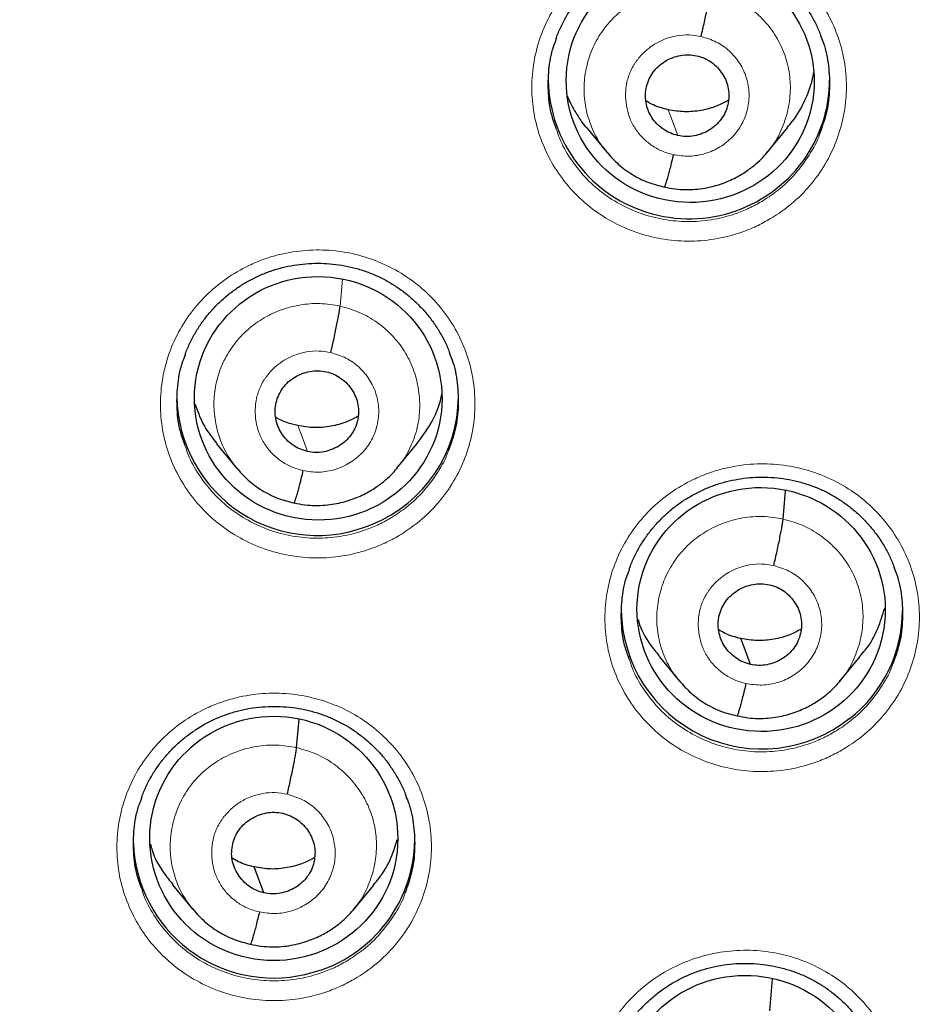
# Model space of a CAD drawing. Header units: millimetres. Extents: x 8 to 2230, y 12 to 2204.
# Tile 51 of 163: x 1077 to 1088, y 1856 to 1868. Entities that reach past the tile are written whole.
import ezdxf

# ---------------------------------------------------------------- set-up
doc = ezdxf.new("R2010")
doc.units = ezdxf.units.MM

msp = doc.modelspace()

# ---------------------------------------------------------------- linework, layer by layer
at = {"color": 7, "linetype": 'Continuous', "lineweight": 30}
for p, q in [((1083.624, 1866.801), (1083.871, 1866.503)), ((1085.808, 1866.501), (1086.054, 1866.798)), ((1085.812, 1866.513), (1085.804, 1866.504)), ((1079.154, 1862.981), (1079.4, 1862.683)), ((1081.333, 1862.686), (1081.579, 1862.985)), ((1079.392, 1862.692), (1079.411, 1862.672)), ((1086.001, 1862.071), (1086.031, 1862.414)), ((1080.09, 1862.265), (1080.086, 1862.263)), ((1084.502, 1860.409), (1084.749, 1860.111)), ((1086.687, 1860.112), (1086.933, 1860.41)), ((1086.691, 1860.124), (1086.683, 1860.115)), ((1080.121, 1859.309), (1080.152, 1859.65)), ((1078.622, 1857.652), (1078.869, 1857.353)), ((1080.808, 1857.35), (1081.054, 1857.648)), ((1080.812, 1857.363), (1080.804, 1857.354)), ((1085.839, 1856.13), (1085.874, 1856.515))]:
    msp.add_line(p, q, dxfattribs=at)
at = {"color": 252, "linetype": 'Continuous', "lineweight": 0}
for p, q in [((1080.647, 1864.645), (1080.676, 1864.969)), ((1080.086, 1862.263), (1079.975, 1862.3))]:
    msp.add_line(p, q, dxfattribs=at)
at = {"color": 252, "linetype": 'Continuous', "lineweight": 0, "flags": 128}
for points in [[(1084.728, 1866.705), (1084.663, 1866.88), (1084.611, 1867.017)], [(1080.253, 1862.888), (1080.187, 1863.063), (1080.136, 1863.2)]]:
    msp.add_lwpolyline(points, dxfattribs=at)
at = {"color": 7, "linetype": 'Continuous', "lineweight": 30, "flags": 128}
for points in [[(1085.606, 1860.314), (1085.54, 1860.489), (1085.489, 1860.627)], [(1079.727, 1857.554), (1079.661, 1857.729), (1079.61, 1857.867)]]:
    msp.add_lwpolyline(points, dxfattribs=at)
at = {"color": 7, "linetype": 'Continuous', "lineweight": 30}
for centre, radius, start, end in [((1076.618, 1872.562), 23.103, 180.8483, 359.1517), ((1084.866, 1867.404), 1.704, 181, 328.5428), ((1084.916, 1867.376), 1.646, 328.482, 359.9664), ((1080.372, 1863.57), 1.697, 180.7918, 293.1827), ((1080.407, 1863.554), 1.669, 292.2956, 359.7229), ((1085.745, 1860.994), 1.701, 180.9192, 308.3369), ((1085.786, 1860.97), 1.658, 307.729, 359.8624), ((1079.872, 1858.209), 1.677, 282.0829, 359.5929), ((1079.841, 1858.218), 1.693, 182.3041, 283.0552)]:
    msp.add_arc(centre, radius, start, end, dxfattribs=at)
at = {"color": 252, "linetype": 'Continuous', "lineweight": 0}
for centre, radius, start, end in [((1076.617, 1872.592), 23.122, 184.1721, 355.9416), ((1077.119, 1873.197), 44.974, 269.5619, 351.1833)]:
    msp.add_arc(centre, radius, start, end, dxfattribs=at)
at = {"color": 7, "linetype": 'Continuous', "lineweight": 30}
for centre, major_axis, ratio in [((1084.878, 1867.365), (1.496, -0.083), 0.980362), ((1080.383, 1863.53), (1.494, -0.079), 0.983231), ((1085.735, 1860.978), (1.492, -0.158), 0.982101), ((1079.846, 1858.212), (1.496, -0.083), 0.984989), ((1085.547, 1855.082), (1.493, -0.143), 0.983577)]:
    msp.add_ellipse(centre, major_axis=major_axis, ratio=ratio, dxfattribs=at)
at = {"color": 252, "linetype": 'Continuous', "lineweight": 0}
for points, knots in [([(1085.871, 1865.714), (1085.939, 1865.759), (1086.094, 1865.863), (1086.305, 1866.068), (1086.496, 1866.322), (1086.639, 1866.605), (1086.733, 1866.907), (1086.772, 1867.22), (1086.759, 1867.535), (1086.691, 1867.843), (1086.571, 1868.136), (1086.403, 1868.404), (1086.192, 1868.641), (1085.942, 1868.839), (1085.662, 1868.995), (1085.36, 1869.1), (1085.043, 1869.156), (1084.721, 1869.158), (1084.443, 1869.114), (1084.213, 1869.044), (1083.992, 1868.951), (1083.75, 1868.809), (1083.505, 1868.604), (1083.3, 1868.361), (1083.138, 1868.088), (1083.026, 1867.792), (1082.965, 1867.482), (1082.959, 1867.167), (1083.006, 1866.855), (1083.107, 1866.556), (1083.257, 1866.277), (1083.453, 1866.028), (1083.689, 1865.814), (1083.959, 1865.642), (1084.254, 1865.517), (1084.566, 1865.443), (1084.887, 1865.42), (1085.207, 1865.452), (1085.478, 1865.524), (1085.7, 1865.616), (1085.814, 1865.681), (1085.871, 1865.714)], [0, 0, 0, 0, 0.0204311, 0.0472742, 0.0741173, 0.1009586, 0.1277998, 0.1546409, 0.1814821, 0.2083249, 0.2351678, 0.2620134, 0.288859, 0.3157073, 0.3425556, 0.3694052, 0.3962548, 0.4231039, 0.4499529, 0.466724, 0.4834952, 0.510337, 0.5371789, 0.5640209, 0.5908628, 0.6177038, 0.6445448, 0.6713863, 0.6982278, 0.7250714, 0.7519151, 0.7787616, 0.8056082, 0.8324571, 0.8593059, 0.8861556, 0.9130052, 0.9398537, 0.9667022, 0.9833511, 1, 1, 1, 1]), ([(1083.885, 1866.494), (1083.85, 1866.536), (1083.762, 1866.639), (1083.669, 1866.835), (1083.603, 1867.066), (1083.587, 1867.307), (1083.62, 1867.546), (1083.698, 1867.775), (1083.819, 1867.985), (1083.981, 1868.167), (1084.176, 1868.315), (1084.397, 1868.422), (1084.635, 1868.484), (1084.881, 1868.505), (1085.042, 1868.479), (1085.123, 1868.465)], [0, 0, 0, 0, 0.053566, 0.132392, 0.211246, 0.290057, 0.368937, 0.447868, 0.526735, 0.605596, 0.684451, 0.763292, 0.842212, 0.921125, 1, 1, 1, 1]), ([(1085.123, 1868.465), (1085.201, 1868.443), (1085.359, 1868.4), (1085.571, 1868.276), (1085.757, 1868.118), (1085.907, 1867.928), (1086.017, 1867.712), (1086.08, 1867.479), (1086.095, 1867.239), (1086.063, 1866.999), (1085.983, 1866.772), (1085.898, 1866.607), (1085.827, 1866.53), (1085.812, 1866.513)], [0, 0, 0, 0, 0.097394, 0.194658, 0.291963, 0.389233, 0.486491, 0.583666, 0.680791, 0.778044, 0.875296, 0.97242, 1, 1, 1, 1]), ([(1084.674, 1866.474), (1084.627, 1866.487), (1084.532, 1866.513), (1084.405, 1866.587), (1084.295, 1866.681), (1084.205, 1866.795), (1084.14, 1866.924), (1084.103, 1867.064), (1084.092, 1867.208), (1084.109, 1867.352), (1084.148, 1867.47), (1084.186, 1867.541), (1084.206, 1867.572), (1084.215, 1867.586), (1084.224, 1867.599), (1084.231, 1867.608), (1084.243, 1867.624), (1084.266, 1867.653), (1084.306, 1867.698), (1084.354, 1867.743), (1084.401, 1867.779), (1084.472, 1867.826), (1084.575, 1867.876), (1084.717, 1867.915), (1084.865, 1867.927), (1084.962, 1867.91), (1085.01, 1867.902)], [0, 0, 0, 0, 0.062595, 0.124976, 0.187335, 0.249628, 0.311862, 0.374265, 0.43688, 0.499532, 0.562176, 0.59722, 0.604103, 0.610985, 0.617864, 0.624741, 0.626606, 0.64241, 0.673531, 0.703949, 0.727663, 0.749885, 0.812385, 0.874901, 0.937372, 1, 1, 1, 1]), ([(1085.01, 1867.902), (1085.072, 1867.883), (1085.197, 1867.845), (1085.357, 1867.73), (1085.483, 1867.582), (1085.564, 1867.406), (1085.597, 1867.216), (1085.578, 1867.023), (1085.509, 1866.842), (1085.395, 1866.684), (1085.242, 1866.561), (1085.063, 1866.481), (1084.868, 1866.446), (1084.738, 1866.465), (1084.674, 1866.474)], [0, 0, 0, 0, 0.083337, 0.166672, 0.250006, 0.33334, 0.416671, 0.500005, 0.583337, 0.666672, 0.750007, 0.83334, 0.916666, 1, 1, 1, 1]), ([(1085.762, 1865.921), (1085.711, 1865.891), (1085.609, 1865.833), (1085.411, 1865.751), (1085.169, 1865.686), (1084.882, 1865.658), (1084.595, 1865.678), (1084.315, 1865.744), (1084.052, 1865.856), (1083.811, 1866.009), (1083.599, 1866.201), (1083.426, 1866.424), (1083.311, 1866.623), (1083.272, 1866.75), (1083.26, 1866.787)], [0, 0, 0, 0, 0.058179, 0.116358, 0.210178, 0.303999, 0.397826, 0.491654, 0.585478, 0.679302, 0.773118, 0.866934, 0.960739, 1, 1, 1, 1]), ([(1086.446, 1866.735), (1086.445, 1866.73), (1086.416, 1866.636), (1086.318, 1866.466), (1086.151, 1866.237), (1085.962, 1866.054), (1085.823, 1865.961), (1085.762, 1865.921)], [0, 0, 0, 0, 0.01399, 0.276134, 0.538297, 0.80046, 1, 1, 1, 1]), ([(1081.384, 1861.886), (1081.451, 1861.93), (1081.605, 1862.033), (1081.816, 1862.236), (1082.007, 1862.489), (1082.15, 1862.772), (1082.244, 1863.073), (1082.284, 1863.385), (1082.271, 1863.7), (1082.204, 1864.008), (1082.085, 1864.301), (1081.917, 1864.569), (1081.706, 1864.807), (1081.456, 1865.005), (1081.177, 1865.161), (1080.874, 1865.268), (1080.558, 1865.324), (1080.236, 1865.326), (1079.958, 1865.283), (1079.728, 1865.214), (1079.506, 1865.122), (1079.265, 1864.981), (1079.02, 1864.776), (1078.814, 1864.534), (1078.651, 1864.262), (1078.539, 1863.967), (1078.478, 1863.658), (1078.471, 1863.343), (1078.518, 1863.031), (1078.619, 1862.732), (1078.768, 1862.453), (1078.964, 1862.204), (1079.199, 1861.989), (1079.469, 1861.817), (1079.763, 1861.691), (1080.076, 1861.616), (1080.397, 1861.593), (1080.717, 1861.623), (1080.989, 1861.696), (1081.211, 1861.787), (1081.326, 1861.853), (1081.384, 1861.886)], [0, 0, 0, 0, 0.020147, 0.046988, 0.073829, 0.100671, 0.127514, 0.154359, 0.181204, 0.208052, 0.2349, 0.26175, 0.288599, 0.315448, 0.342298, 0.369145, 0.395992, 0.422836, 0.449681, 0.466444, 0.483207, 0.510049, 0.536891, 0.563732, 0.590574, 0.617417, 0.644261, 0.671107, 0.697953, 0.724802, 0.75165, 0.7785, 0.80535, 0.832198, 0.859047, 0.885893, 0.91274, 0.939583, 0.966427, 0.983213, 1, 1, 1, 1]), ([(1079.438, 1862.644), (1079.393, 1862.697), (1079.296, 1862.811), (1079.197, 1863.019), (1079.133, 1863.251), (1079.115, 1863.491), (1079.145, 1863.73), (1079.223, 1863.957), (1079.346, 1864.166), (1079.507, 1864.347), (1079.701, 1864.495), (1079.922, 1864.601), (1080.159, 1864.664), (1080.405, 1864.685), (1080.567, 1864.658), (1080.647, 1864.645)], [0, 0, 0, 0, 0.066764, 0.1445146, 0.2224205, 0.3002523, 0.3778491, 0.4554165, 0.5331323, 0.6108645, 0.6885162, 0.7662846, 0.8442157, 0.9221365, 1, 1, 1, 1]), ([(1080.647, 1864.645), (1080.726, 1864.623), (1080.882, 1864.578), (1081.095, 1864.454), (1081.28, 1864.297), (1081.429, 1864.106), (1081.536, 1863.89), (1081.599, 1863.657), (1081.617, 1863.417), (1081.589, 1863.178), (1081.508, 1862.953), (1081.421, 1862.789), (1081.351, 1862.713), (1081.335, 1862.696)], [0, 0, 0, 0, 0.09741, 0.194797, 0.292075, 0.389191, 0.486445, 0.583892, 0.681247, 0.778308, 0.875332, 0.972541, 1, 1, 1, 1]), ([(1080.198, 1862.657), (1080.151, 1862.67), (1080.057, 1862.696), (1079.93, 1862.77), (1079.819, 1862.864), (1079.73, 1862.978), (1079.665, 1863.107), (1079.627, 1863.247), (1079.617, 1863.39), (1079.634, 1863.534), (1079.672, 1863.652), (1079.71, 1863.723), (1079.731, 1863.754), (1079.739, 1863.768), (1079.749, 1863.781), (1079.756, 1863.79), (1079.767, 1863.805), (1079.79, 1863.835), (1079.831, 1863.881), (1079.882, 1863.927), (1079.93, 1863.963), (1079.998, 1864.008), (1080.1, 1864.058), (1080.242, 1864.095), (1080.39, 1864.108), (1080.486, 1864.091), (1080.534, 1864.082)], [0, 0, 0, 0, 0.062595, 0.124977, 0.187335, 0.249628, 0.311862, 0.374265, 0.436879, 0.49953, 0.562173, 0.597216, 0.604099, 0.61098, 0.61786, 0.624736, 0.626485, 0.642139, 0.673408, 0.706531, 0.730892, 0.749877, 0.812377, 0.874896, 0.93737, 1, 1, 1, 1]), ([(1080.534, 1864.082), (1080.597, 1864.063), (1080.722, 1864.025), (1080.882, 1863.91), (1081.007, 1863.762), (1081.089, 1863.587), (1081.122, 1863.396), (1081.103, 1863.204), (1081.034, 1863.023), (1080.919, 1862.866), (1080.767, 1862.742), (1080.587, 1862.663), (1080.392, 1862.628), (1080.263, 1862.647), (1080.198, 1862.657)], [0, 0, 0, 0, 0.0833332, 0.1666633, 0.2499986, 0.3333335, 0.4166673, 0.4999965, 0.583328, 0.6666606, 0.7499948, 0.8333291, 0.9166634, 1, 1, 1, 1]), ([(1081.277, 1862.093), (1081.225, 1862.064), (1081.122, 1862.005), (1080.923, 1861.923), (1080.68, 1861.859), (1080.394, 1861.832), (1080.107, 1861.852), (1079.827, 1861.919), (1079.564, 1862.032), (1079.323, 1862.186), (1079.112, 1862.377), (1078.939, 1862.601), (1078.824, 1862.8), (1078.785, 1862.927), (1078.773, 1862.964)], [0, 0, 0, 0, 0.058604, 0.117209, 0.210921, 0.304633, 0.398345, 0.492057, 0.58577, 0.679484, 0.773209, 0.866935, 0.960671, 1, 1, 1, 1]), ([(1081.96, 1862.906), (1081.958, 1862.9), (1081.929, 1862.805), (1081.83, 1862.634), (1081.664, 1862.407), (1081.474, 1862.225), (1081.336, 1862.133), (1081.277, 1862.093)], [0, 0, 0, 0, 0.017231, 0.279274, 0.5413, 0.803326, 1, 1, 1, 1]), ([(1086.754, 1859.305), (1086.821, 1859.349), (1086.976, 1859.453), (1087.187, 1859.657), (1087.378, 1859.91), (1087.521, 1860.192), (1087.615, 1860.494), (1087.655, 1860.806), (1087.642, 1861.12), (1087.574, 1861.428), (1087.455, 1861.72), (1087.286, 1861.988), (1087.075, 1862.225), (1086.826, 1862.423), (1086.546, 1862.578), (1086.243, 1862.684), (1085.927, 1862.739), (1085.605, 1862.741), (1085.327, 1862.697), (1085.097, 1862.628), (1084.875, 1862.535), (1084.634, 1862.393), (1084.389, 1862.189), (1084.183, 1861.946), (1084.021, 1861.674), (1083.909, 1861.379), (1083.848, 1861.07), (1083.842, 1860.755), (1083.888, 1860.444), (1083.989, 1860.145), (1084.139, 1859.867), (1084.335, 1859.618), (1084.57, 1859.404), (1084.84, 1859.233), (1085.135, 1859.108), (1085.447, 1859.033), (1085.768, 1859.011), (1086.088, 1859.042), (1086.36, 1859.115), (1086.581, 1859.206), (1086.696, 1859.272), (1086.754, 1859.305)], [0, 0, 0, 0, 0.020309, 0.047144, 0.07398, 0.100816, 0.127651, 0.154491, 0.181331, 0.208178, 0.235024, 0.261877, 0.28873, 0.315585, 0.34244, 0.369294, 0.396148, 0.422996, 0.449845, 0.466612, 0.483379, 0.510215, 0.53705, 0.563886, 0.590721, 0.617558, 0.644395, 0.671236, 0.698078, 0.724927, 0.751776, 0.778629, 0.805483, 0.832339, 0.859194, 0.886047, 0.912899, 0.939745, 0.966592, 0.983296, 1, 1, 1, 1]), ([(1084.759, 1860.107), (1084.725, 1860.147), (1084.639, 1860.249), (1084.546, 1860.443), (1084.481, 1860.674), (1084.467, 1860.914), (1084.499, 1861.153), (1084.577, 1861.381), (1084.697, 1861.591), (1084.859, 1861.773), (1085.054, 1861.921), (1085.275, 1862.028), (1085.512, 1862.091), (1085.759, 1862.112), (1085.92, 1862.085), (1086.001, 1862.071)], [0, 0, 0, 0, 0.051603, 0.130652, 0.209635, 0.288576, 0.367622, 0.446667, 0.525606, 0.604588, 0.683638, 0.762697, 0.841785, 0.92084, 1, 1, 1, 1]), ([(1086.001, 1862.071), (1086.079, 1862.049), (1086.237, 1862.005), (1086.449, 1861.882), (1086.634, 1861.725), (1086.785, 1861.535), (1086.894, 1861.319), (1086.958, 1861.087), (1086.973, 1860.847), (1086.941, 1860.608), (1086.861, 1860.381), (1086.776, 1860.216), (1086.706, 1860.141), (1086.691, 1860.124)], [0, 0, 0, 0, 0.097455, 0.194779, 0.292145, 0.389475, 0.486794, 0.58403, 0.681216, 0.77853, 0.875843, 0.973026, 1, 1, 1, 1]), ([(1085.552, 1860.083), (1085.504, 1860.096), (1085.41, 1860.122), (1085.283, 1860.196), (1085.173, 1860.29), (1085.083, 1860.404), (1085.018, 1860.533), (1084.981, 1860.672), (1084.97, 1860.816), (1084.987, 1860.959), (1085.026, 1861.077), (1085.064, 1861.148), (1085.084, 1861.179), (1085.093, 1861.193), (1085.102, 1861.206), (1085.109, 1861.215), (1085.12, 1861.23), (1085.143, 1861.26), (1085.184, 1861.305), (1085.233, 1861.35), (1085.28, 1861.386), (1085.35, 1861.433), (1085.453, 1861.483), (1085.595, 1861.521), (1085.743, 1861.534), (1085.839, 1861.517), (1085.888, 1861.508)], [0, 0, 0, 0, 0.062595, 0.124976, 0.187334, 0.249627, 0.311861, 0.374265, 0.436879, 0.49953, 0.562171, 0.597214, 0.604097, 0.610978, 0.617857, 0.624734, 0.626526, 0.642237, 0.673451, 0.70472, 0.728628, 0.749879, 0.81238, 0.874898, 0.937372, 1, 1, 1, 1]), ([(1085.888, 1861.508), (1085.95, 1861.489), (1086.075, 1861.452), (1086.235, 1861.337), (1086.361, 1861.189), (1086.442, 1861.014), (1086.475, 1860.824), (1086.456, 1860.631), (1086.387, 1860.451), (1086.272, 1860.293), (1086.12, 1860.17), (1085.941, 1860.09), (1085.746, 1860.055), (1085.616, 1860.074), (1085.552, 1860.083)], [0, 0, 0, 0, 0.0833368, 0.1666719, 0.2500059, 0.3333396, 0.4166705, 0.5000047, 0.5833357, 0.6666666, 0.750002, 0.8333367, 0.9166667, 1, 1, 1, 1]), ([(1086.645, 1859.513), (1086.593, 1859.484), (1086.491, 1859.425), (1086.292, 1859.343), (1086.05, 1859.278), (1085.763, 1859.25), (1085.476, 1859.27), (1085.197, 1859.337), (1084.933, 1859.449), (1084.692, 1859.602), (1084.481, 1859.792), (1084.308, 1860.016), (1084.193, 1860.214), (1084.154, 1860.341), (1084.142, 1860.378)], [0, 0, 0, 0, 0.058347, 0.116693, 0.210463, 0.304233, 0.398001, 0.49177, 0.585545, 0.67932, 0.773122, 0.866924, 0.96074, 1, 1, 1, 1]), ([(1087.329, 1860.327), (1087.327, 1860.321), (1087.298, 1860.226), (1087.2, 1860.056), (1087.033, 1859.828), (1086.843, 1859.646), (1086.705, 1859.553), (1086.645, 1859.513)], [0, 0, 0, 0, 0.016519, 0.27831, 0.540098, 0.801886, 1, 1, 1, 1]), ([(1080.859, 1856.535), (1080.925, 1856.579), (1081.079, 1856.682), (1081.289, 1856.884), (1081.48, 1857.137), (1081.623, 1857.419), (1081.718, 1857.719), (1081.758, 1858.031), (1081.745, 1858.346), (1081.677, 1858.653), (1081.559, 1858.945), (1081.391, 1859.213), (1081.18, 1859.451), (1080.93, 1859.649), (1080.651, 1859.805), (1080.348, 1859.911), (1080.031, 1859.968), (1079.71, 1859.97), (1079.432, 1859.927), (1079.202, 1859.858), (1078.98, 1859.767), (1078.739, 1859.625), (1078.494, 1859.421), (1078.288, 1859.18), (1078.125, 1858.908), (1078.013, 1858.613), (1077.951, 1858.305), (1077.945, 1857.99), (1077.991, 1857.679), (1078.092, 1857.381), (1078.241, 1857.102), (1078.437, 1856.853), (1078.673, 1856.638), (1078.942, 1856.467), (1079.237, 1856.341), (1079.549, 1856.266), (1079.87, 1856.243), (1080.19, 1856.273), (1080.462, 1856.345), (1080.685, 1856.436), (1080.801, 1856.502), (1080.859, 1856.535)], [0, 0, 0, 0, 0.020002, 0.046838, 0.073675, 0.100517, 0.127359, 0.154208, 0.181056, 0.20791, 0.234764, 0.26162, 0.288475, 0.315327, 0.34218, 0.369026, 0.395872, 0.422712, 0.449552, 0.466306, 0.48306, 0.5099, 0.53674, 0.56358, 0.590419, 0.617263, 0.644107, 0.670958, 0.697809, 0.724663, 0.751518, 0.778373, 0.805228, 0.832079, 0.85893, 0.885774, 0.912618, 0.939456, 0.966294, 0.983147, 1, 1, 1, 1]), ([(1078.879, 1857.349), (1078.845, 1857.389), (1078.759, 1857.491), (1078.667, 1857.684), (1078.602, 1857.915), (1078.587, 1858.156), (1078.62, 1858.394), (1078.697, 1858.622), (1078.818, 1858.832), (1078.98, 1859.013), (1079.175, 1859.16), (1079.395, 1859.267), (1079.633, 1859.33), (1079.879, 1859.35), (1080.041, 1859.322), (1080.121, 1859.309)], [0, 0, 0, 0, 0.051492, 0.130551, 0.209542, 0.288493, 0.367548, 0.446602, 0.525551, 0.604542, 0.683601, 0.762669, 0.841767, 0.92083, 1, 1, 1, 1]), ([(1080.121, 1859.309), (1080.2, 1859.287), (1080.358, 1859.243), (1080.57, 1859.119), (1080.755, 1858.962), (1080.906, 1858.771), (1081.015, 1858.556), (1081.079, 1858.324), (1081.094, 1858.084), (1081.062, 1857.845), (1080.982, 1857.619), (1080.897, 1857.455), (1080.827, 1857.379), (1080.812, 1857.363)], [0, 0, 0, 0, 0.097506, 0.19488, 0.292295, 0.389676, 0.487045, 0.584331, 0.681567, 0.778931, 0.876294, 0.973528, 1, 1, 1, 1]), ([(1079.672, 1857.323), (1079.625, 1857.336), (1079.531, 1857.362), (1079.404, 1857.436), (1079.293, 1857.53), (1079.204, 1857.644), (1079.139, 1857.773), (1079.101, 1857.912), (1079.091, 1858.056), (1079.108, 1858.199), (1079.146, 1858.317), (1079.185, 1858.388), (1079.205, 1858.419), (1079.214, 1858.432), (1079.223, 1858.445), (1079.23, 1858.455), (1079.241, 1858.47), (1079.264, 1858.5), (1079.305, 1858.545), (1079.354, 1858.59), (1079.401, 1858.626), (1079.471, 1858.672), (1079.574, 1858.722), (1079.716, 1858.76), (1079.864, 1858.772), (1079.96, 1858.755), (1080.009, 1858.746)], [0, 0, 0, 0, 0.062596, 0.124976, 0.187334, 0.249627, 0.311861, 0.374264, 0.436878, 0.49953, 0.562172, 0.597214, 0.604097, 0.610979, 0.617858, 0.624734, 0.626526, 0.642237, 0.673452, 0.704713, 0.72862, 0.74988, 0.81238, 0.874898, 0.937371, 1, 1, 1, 1]), ([(1080.009, 1858.746), (1080.071, 1858.727), (1080.196, 1858.689), (1080.356, 1858.575), (1080.481, 1858.427), (1080.563, 1858.251), (1080.596, 1858.061), (1080.577, 1857.869), (1080.508, 1857.689), (1080.393, 1857.532), (1080.241, 1857.409), (1080.062, 1857.329), (1079.866, 1857.295), (1079.737, 1857.314), (1079.672, 1857.323)], [0, 0, 0, 0, 0.083335, 0.166662, 0.249997, 0.333332, 0.416666, 0.499998, 0.583334, 0.66667, 0.750004, 0.833338, 0.916665, 1, 1, 1, 1]), ([(1080.751, 1856.745), (1080.7, 1856.715), (1080.596, 1856.656), (1080.397, 1856.575), (1080.153, 1856.51), (1079.867, 1856.483), (1079.58, 1856.504), (1079.301, 1856.571), (1079.037, 1856.683), (1078.796, 1856.836), (1078.586, 1857.028), (1078.469, 1857.177), (1078.366, 1857.334), (1078.297, 1857.45), (1078.258, 1857.577), (1078.246, 1857.615)], [0, 0, 0, 0, 0.058798, 0.117595, 0.211225, 0.304855, 0.398485, 0.492114, 0.585744, 0.679373, 0.773028, 0.866683, 0.866932, 0.960631, 1, 1, 1, 1]), ([(1081.434, 1857.556), (1081.432, 1857.55), (1081.403, 1857.454), (1081.304, 1857.284), (1081.137, 1857.056), (1080.948, 1856.876), (1080.81, 1856.784), (1080.751, 1856.745)], [0, 0, 0, 0, 0.018711, 0.280758, 0.542748, 0.804739, 1, 1, 1, 1]), ([(1086.551, 1853.434), (1086.617, 1853.478), (1086.772, 1853.581), (1086.982, 1853.784), (1087.173, 1854.037), (1087.316, 1854.319), (1087.41, 1854.62), (1087.45, 1854.931), (1087.437, 1855.245), (1087.369, 1855.552), (1087.251, 1855.844), (1087.082, 1856.111), (1086.871, 1856.348), (1086.622, 1856.546), (1086.342, 1856.7), (1086.039, 1856.806), (1085.722, 1856.862), (1085.401, 1856.863), (1085.123, 1856.82), (1084.893, 1856.75), (1084.671, 1856.658), (1084.43, 1856.517), (1084.185, 1856.313), (1083.979, 1856.071), (1083.817, 1855.799), (1083.705, 1855.504), (1083.643, 1855.196), (1083.637, 1854.882), (1083.684, 1854.571), (1083.785, 1854.273), (1083.934, 1853.995), (1084.13, 1853.747), (1084.366, 1853.533), (1084.635, 1853.362), (1084.93, 1853.237), (1085.243, 1853.163), (1085.564, 1853.14), (1085.884, 1853.171), (1086.156, 1853.244), (1086.378, 1853.335), (1086.493, 1853.401), (1086.551, 1853.434)], [0, 0, 0, 0, 0.020165, 0.046992, 0.073819, 0.100651, 0.127483, 0.154325, 0.181168, 0.208022, 0.234876, 0.261739, 0.288601, 0.315463, 0.342326, 0.369182, 0.396037, 0.422881, 0.449725, 0.466481, 0.483238, 0.510068, 0.536897, 0.563727, 0.590556, 0.617391, 0.644226, 0.671072, 0.697919, 0.724776, 0.751633, 0.778497, 0.80536, 0.832221, 0.859082, 0.885934, 0.912787, 0.939627, 0.966467, 0.983233, 1, 1, 1, 1])]:
    msp.add_open_spline(points, degree=3, knots=knots, dxfattribs=at)
at = {"color": 7, "linetype": 'Continuous', "lineweight": 30}
for points, knots in [([(1083.26, 1867.879), (1083.262, 1867.886), (1083.278, 1867.938), (1083.32, 1868.031), (1083.386, 1868.157), (1083.464, 1868.276), (1083.552, 1868.389), (1083.65, 1868.495), (1083.757, 1868.593), (1083.873, 1868.682), (1083.996, 1868.761), (1084.125, 1868.83), (1084.259, 1868.886), (1084.396, 1868.931), (1084.537, 1868.964), (1084.68, 1868.985), (1084.826, 1868.994), (1084.973, 1868.992), (1085.119, 1868.977), (1085.263, 1868.95), (1085.404, 1868.911), (1085.54, 1868.86), (1085.67, 1868.798), (1085.794, 1868.726), (1085.911, 1868.644), (1086.021, 1868.551), (1086.124, 1868.449), (1086.218, 1868.339), (1086.302, 1868.221), (1086.375, 1868.097), (1086.427, 1867.991), (1086.451, 1867.925), (1086.458, 1867.904)], [0, 0, 0, 0, 0.005314, 0.040166, 0.074637, 0.10918, 0.143998, 0.179041, 0.214238, 0.249502, 0.284709, 0.319773, 0.354633, 0.389203, 0.423647, 0.458376, 0.493353, 0.528504, 0.56374, 0.598946, 0.634034, 0.668948, 0.70359, 0.73796, 0.77258, 0.807538, 0.842744, 0.878085, 0.913415, 0.948583, 0.983479, 1, 1, 1, 1]), ([(1074.352, 1847.307), (1074.5, 1847.294), (1074.835, 1847.265), (1075.359, 1847.235), (1075.924, 1847.214), (1076.489, 1847.205), (1077.054, 1847.208), (1077.619, 1847.224), (1078.184, 1847.252), (1078.747, 1847.292), (1079.31, 1847.345), (1079.871, 1847.409), (1080.431, 1847.487), (1080.989, 1847.576), (1081.545, 1847.677), (1082.098, 1847.791), (1082.648, 1847.916), (1083.196, 1848.054), (1083.74, 1848.203), (1084.281, 1848.364), (1084.818, 1848.537), (1085.351, 1848.722), (1085.88, 1848.918), (1086.404, 1849.126), (1086.923, 1849.345), (1087.438, 1849.575), (1087.947, 1849.817), (1088.45, 1850.07), (1088.947, 1850.333), (1089.439, 1850.607), (1089.924, 1850.892), (1090.402, 1851.188), (1090.874, 1851.493), (1091.339, 1851.809), (1091.796, 1852.135), (1092.246, 1852.471), (1092.689, 1852.817), (1093.123, 1853.172), (1093.549, 1853.537), (1093.967, 1853.911), (1094.376, 1854.293), (1094.777, 1854.685), (1095.169, 1855.085), (1095.551, 1855.494), (1095.924, 1855.911), (1096.288, 1856.336), (1096.642, 1856.769), (1096.986, 1857.209), (1097.32, 1857.657), (1097.644, 1858.112), (1097.957, 1858.574), (1098.26, 1859.042), (1098.553, 1859.517), (1098.834, 1859.999), (1099.105, 1860.486), (1099.364, 1860.979), (1099.613, 1861.478), (1099.85, 1861.982), (1100.075, 1862.491), (1100.289, 1863.005), (1100.491, 1863.523), (1100.682, 1864.046), (1100.861, 1864.572), (1101.027, 1865.103), (1101.182, 1865.637), (1101.325, 1866.174), (1101.455, 1866.714), (1101.574, 1867.257), (1101.679, 1867.802), (1101.752, 1868.218), (1101.786, 1868.454), (1101.794, 1868.506)], [0, 0, 0, 0, 0.011565, 0.026262, 0.04096, 0.055657, 0.070355, 0.085052, 0.09975, 0.114447, 0.129145, 0.143842, 0.158539, 0.173236, 0.187934, 0.202631, 0.217328, 0.232024, 0.246721, 0.261417, 0.276114, 0.29081, 0.305506, 0.320201, 0.334897, 0.349592, 0.364287, 0.378981, 0.393676, 0.40837, 0.423063, 0.437757, 0.45245, 0.467142, 0.481835, 0.496527, 0.511219, 0.52591, 0.540601, 0.555291, 0.569981, 0.584671, 0.599361, 0.61405, 0.628738, 0.643426, 0.658114, 0.672801, 0.687488, 0.702175, 0.716861, 0.731547, 0.746232, 0.760917, 0.775602, 0.790286, 0.80497, 0.819654, 0.834337, 0.84902, 0.863702, 0.878385, 0.893067, 0.907748, 0.92243, 0.937111, 0.951792, 0.966473, 0.981153, 0.995833, 1, 1, 1, 1]), ([(1085.01, 1867.902), (1085.017, 1867.931), (1085.03, 1867.99), (1085.05, 1868.079), (1085.069, 1868.166), (1085.085, 1868.247), (1085.1, 1868.32), (1085.111, 1868.382), (1085.119, 1868.433), (1085.121, 1868.455), (1085.123, 1868.465)], [0, 0, 0, 0, 0.1249, 0.249894, 0.375009, 0.500032, 0.624916, 0.749901, 0.874962, 1, 1, 1, 1]), ([(1083.26, 1866.787), (1083.241, 1866.839), (1083.19, 1866.978), (1083.159, 1867.22), (1083.164, 1867.5), (1083.202, 1867.724), (1083.251, 1867.845), (1083.264, 1867.88)], [0, 0, 0, 0, 0.146297, 0.397879, 0.649461, 0.901037, 1, 1, 1, 1]), ([(1086.454, 1867.905), (1086.466, 1867.877), (1086.515, 1867.764), (1086.554, 1867.549), (1086.568, 1867.268), (1086.536, 1866.992), (1086.475, 1866.819), (1086.446, 1866.735)], [0, 0, 0, 0, 0.074095, 0.308714, 0.543316, 0.777918, 1, 1, 1, 1]), ([(1084.728, 1866.705), (1084.696, 1866.714), (1084.633, 1866.733), (1084.547, 1866.782), (1084.472, 1866.846), (1084.411, 1866.923), (1084.367, 1867.01), (1084.341, 1867.104), (1084.334, 1867.202), (1084.347, 1867.298), (1084.379, 1867.39), (1084.429, 1867.475), (1084.495, 1867.547), (1084.574, 1867.605), (1084.663, 1867.649), (1084.759, 1867.676), (1084.858, 1867.686), (1084.923, 1867.675), (1084.955, 1867.67)], [0, 0, 0, 0, 0.062623, 0.12528, 0.187933, 0.250503, 0.313081, 0.37568, 0.438244, 0.500809, 0.563265, 0.625489, 0.687674, 0.750107, 0.812713, 0.875256, 0.937605, 1, 1, 1, 1]), ([(1084.955, 1867.67), (1084.987, 1867.661), (1085.051, 1867.643), (1085.136, 1867.592), (1085.21, 1867.528), (1085.27, 1867.45), (1085.315, 1867.364), (1085.342, 1867.27), (1085.348, 1867.174), (1085.335, 1867.077), (1085.304, 1866.985), (1085.255, 1866.901), (1085.189, 1866.828), (1085.11, 1866.769), (1085.021, 1866.725), (1084.925, 1866.699), (1084.826, 1866.689), (1084.761, 1866.7), (1084.728, 1866.705)], [0, 0, 0, 0, 0.062617, 0.125099, 0.18776, 0.250495, 0.31306, 0.37535, 0.437608, 0.500001, 0.562395, 0.624652, 0.68694, 0.749505, 0.81224, 0.874901, 0.937383, 1, 1, 1, 1]), ([(1086.048, 1866.802), (1086.071, 1866.827), (1086.163, 1866.926), (1086.27, 1867.139), (1086.353, 1867.339), (1086.367, 1867.451), (1086.369, 1867.464)], [0, 0, 0, 0, 0.135746, 0.541221, 0.947235, 1, 1, 1, 1]), ([(1083.396, 1867.179), (1083.397, 1867.174), (1083.421, 1867.105), (1083.494, 1866.982), (1083.57, 1866.859), (1083.621, 1866.805), (1083.624, 1866.802)], [0, 0, 0, 0, 0.02953, 0.49887, 0.968054, 1, 1, 1, 1]), ([(1084.611, 1867.017), (1084.55, 1867.033), (1084.456, 1867.058), (1084.373, 1867.106), (1084.343, 1867.124)], [0, 0, 0, 0, 0.643221, 1, 1, 1, 1]), ([(1085.339, 1867.131), (1085.295, 1867.107), (1085.191, 1867.051), (1085.011, 1867.004), (1084.81, 1866.984), (1084.677, 1867.006), (1084.611, 1867.017)], [0, 0, 0, 0, 0.20211, 0.46839, 0.733909, 1, 1, 1, 1]), ([(1084.566, 1866.084), (1084.61, 1866.075), (1084.694, 1866.058), (1084.82, 1866.05), (1084.94, 1866.054), (1085.087, 1866.073), (1085.252, 1866.116), (1085.423, 1866.19), (1085.562, 1866.274), (1085.671, 1866.359), (1085.754, 1866.438), (1085.798, 1866.489), (1085.818, 1866.512)], [0, 0, 0, 0, 0.09527, 0.185845, 0.271984, 0.353797, 0.504419, 0.637848, 0.754025, 0.853022, 0.934952, 1, 1, 1, 1]), ([(1083.868, 1866.508), (1083.914, 1866.455), (1084.007, 1866.351), (1084.178, 1866.229), (1084.364, 1866.133), (1084.499, 1866.1), (1084.566, 1866.083)], [0, 0, 0, 0, 0.25117, 0.501589, 0.751004, 1, 1, 1, 1]), ([(1084.674, 1866.474), (1084.667, 1866.445), (1084.653, 1866.388), (1084.634, 1866.31), (1084.615, 1866.24), (1084.599, 1866.18), (1084.585, 1866.133), (1084.573, 1866.099), (1084.569, 1866.089), (1084.567, 1866.085)], [0, 0, 0, 0, 0.146113, 0.291757, 0.437808, 0.584287, 0.730781, 0.876872, 1, 1, 1, 1]), ([(1078.774, 1864.053), (1078.776, 1864.06), (1078.793, 1864.113), (1078.835, 1864.206), (1078.901, 1864.331), (1078.979, 1864.45), (1079.067, 1864.563), (1079.165, 1864.669), (1079.273, 1864.766), (1079.388, 1864.855), (1079.511, 1864.934), (1079.64, 1865.001), (1079.774, 1865.057), (1079.911, 1865.102), (1080.052, 1865.134), (1080.196, 1865.155), (1080.341, 1865.164), (1080.488, 1865.161), (1080.634, 1865.146), (1080.778, 1865.118), (1080.919, 1865.079), (1081.055, 1865.028), (1081.185, 1864.966), (1081.309, 1864.894), (1081.426, 1864.811), (1081.536, 1864.719), (1081.639, 1864.616), (1081.733, 1864.506), (1081.817, 1864.388), (1081.889, 1864.264), (1081.942, 1864.158), (1081.965, 1864.092), (1081.973, 1864.07)], [0, 0, 0, 0, 0.00547, 0.040324, 0.074797, 0.109339, 0.144155, 0.179196, 0.214389, 0.249648, 0.284848, 0.319905, 0.354756, 0.389317, 0.423747, 0.458461, 0.493423, 0.528558, 0.563778, 0.598967, 0.634038, 0.668934, 0.70356, 0.737911, 0.772512, 0.807452, 0.842642, 0.877969, 0.913287, 0.948443, 0.983331, 1, 1, 1, 1]), ([(1080.534, 1864.082), (1080.541, 1864.112), (1080.555, 1864.17), (1080.575, 1864.259), (1080.593, 1864.346), (1080.61, 1864.427), (1080.624, 1864.5), (1080.635, 1864.562), (1080.644, 1864.613), (1080.646, 1864.634), (1080.647, 1864.645)], [0, 0, 0, 0, 0.125233, 0.250325, 0.375369, 0.500221, 0.62491, 0.749747, 0.874786, 1, 1, 1, 1]), ([(1078.773, 1862.964), (1078.754, 1863.016), (1078.703, 1863.155), (1078.672, 1863.396), (1078.678, 1863.677), (1078.716, 1863.9), (1078.765, 1864.02), (1078.779, 1864.054)], [0, 0, 0, 0, 0.146208, 0.398115, 0.650023, 0.90192, 1, 1, 1, 1]), ([(1081.969, 1864.071), (1081.98, 1864.044), (1082.029, 1863.931), (1082.069, 1863.715), (1082.082, 1863.435), (1082.049, 1863.16), (1081.989, 1862.989), (1081.96, 1862.906)], [0, 0, 0, 0, 0.074475, 0.309748, 0.544997, 0.780245, 1, 1, 1, 1]), ([(1080.253, 1862.888), (1080.221, 1862.897), (1080.158, 1862.915), (1080.072, 1862.965), (1079.997, 1863.028), (1079.936, 1863.106), (1079.893, 1863.193), (1079.866, 1863.287), (1079.859, 1863.384), (1079.872, 1863.481), (1079.904, 1863.573), (1079.953, 1863.657), (1080.019, 1863.73), (1080.098, 1863.788), (1080.187, 1863.831), (1080.283, 1863.857), (1080.382, 1863.867), (1080.447, 1863.856), (1080.48, 1863.851)], [0, 0, 0, 0, 0.062612, 0.125213, 0.18775, 0.250249, 0.31285, 0.375471, 0.437969, 0.500407, 0.562872, 0.625248, 0.687503, 0.749894, 0.812483, 0.875086, 0.937547, 1, 1, 1, 1]), ([(1080.48, 1863.851), (1080.512, 1863.842), (1080.575, 1863.824), (1080.66, 1863.773), (1080.734, 1863.708), (1080.795, 1863.631), (1080.839, 1863.545), (1080.866, 1863.451), (1080.873, 1863.355), (1080.86, 1863.258), (1080.829, 1863.166), (1080.779, 1863.082), (1080.713, 1863.01), (1080.634, 1862.951), (1080.545, 1862.907), (1080.45, 1862.881), (1080.35, 1862.871), (1080.285, 1862.882), (1080.253, 1862.888)], [0, 0, 0, 0, 0.062617, 0.125098, 0.187758, 0.250493, 0.313059, 0.375349, 0.437608, 0.500002, 0.562396, 0.624653, 0.686942, 0.749508, 0.812242, 0.874902, 0.937384, 1, 1, 1, 1]), ([(1081.579, 1862.985), (1081.634, 1863.06), (1081.745, 1863.211), (1081.843, 1863.417), (1081.869, 1863.546), (1081.876, 1863.583)], [0, 0, 0, 0, 0.413168, 0.83437, 1, 1, 1, 1]), ([(1078.895, 1863.461), (1078.923, 1863.381), (1078.983, 1863.207), (1079.096, 1863.061), (1079.157, 1862.983)], [0, 0, 0, 0, 0.4622, 1, 1, 1, 1]), ([(1080.136, 1863.2), (1080.047, 1863.222), (1079.952, 1863.245), (1079.874, 1863.3), (1079.868, 1863.304)], [0, 0, 0, 0, 0.926651, 1, 1, 1, 1]), ([(1080.864, 1863.313), (1080.819, 1863.289), (1080.715, 1863.234), (1080.536, 1863.187), (1080.334, 1863.167), (1080.202, 1863.189), (1080.136, 1863.2)], [0, 0, 0, 0, 0.202248, 0.468481, 0.733953, 1, 1, 1, 1]), ([(1079.411, 1862.672), (1079.451, 1862.627), (1079.539, 1862.53), (1079.702, 1862.413), (1079.889, 1862.317), (1080.024, 1862.283), (1080.091, 1862.266)], [0, 0, 0, 0, 0.2254013, 0.4843906, 0.7423895, 1, 1, 1, 1]), ([(1080.091, 1862.267), (1080.134, 1862.258), (1080.219, 1862.241), (1080.345, 1862.233), (1080.465, 1862.237), (1080.612, 1862.256), (1080.777, 1862.299), (1080.948, 1862.373), (1081.087, 1862.456), (1081.196, 1862.541), (1081.279, 1862.62), (1081.324, 1862.671), (1081.343, 1862.694)], [0, 0, 0, 0, 0.095239, 0.185788, 0.271904, 0.353699, 0.504298, 0.637721, 0.753906, 0.852927, 0.934897, 1, 1, 1, 1]), ([(1080.198, 1862.657), (1080.191, 1862.628), (1080.178, 1862.571), (1080.158, 1862.493), (1080.14, 1862.423), (1080.123, 1862.364), (1080.109, 1862.316), (1080.098, 1862.283), (1080.093, 1862.273), (1080.091, 1862.268)], [0, 0, 0, 0, 0.145738, 0.291276, 0.437418, 0.584097, 0.730816, 0.877067, 1, 1, 1, 1]), ([(1084.142, 1861.466), (1084.144, 1861.473), (1084.161, 1861.525), (1084.203, 1861.619), (1084.269, 1861.744), (1084.347, 1861.863), (1084.435, 1861.976), (1084.533, 1862.082), (1084.64, 1862.18), (1084.756, 1862.269), (1084.879, 1862.347), (1085.008, 1862.415), (1085.141, 1862.472), (1085.279, 1862.516), (1085.419, 1862.549), (1085.563, 1862.57), (1085.709, 1862.58), (1085.855, 1862.577), (1086.001, 1862.562), (1086.146, 1862.535), (1086.286, 1862.496), (1086.422, 1862.446), (1086.553, 1862.384), (1086.676, 1862.312), (1086.793, 1862.23), (1086.904, 1862.138), (1087.007, 1862.036), (1087.101, 1861.926), (1087.185, 1861.808), (1087.257, 1861.684), (1087.31, 1861.578), (1087.333, 1861.512), (1087.341, 1861.49)], [0, 0, 0, 0, 0.005607, 0.040444, 0.074898, 0.10942, 0.144215, 0.179234, 0.214407, 0.249644, 0.284824, 0.319859, 0.354689, 0.389229, 0.423639, 0.458335, 0.49328, 0.528399, 0.563606, 0.598784, 0.633845, 0.668734, 0.703355, 0.737703, 0.7723, 0.807237, 0.842423, 0.877747, 0.913063, 0.94822, 0.983108, 1, 1, 1, 1]), ([(1085.888, 1861.508), (1085.895, 1861.538), (1085.908, 1861.596), (1085.928, 1861.685), (1085.947, 1861.772), (1085.963, 1861.853), (1085.978, 1861.926), (1085.989, 1861.988), (1085.997, 1862.039), (1085.999, 1862.06), (1086.001, 1862.071)], [0, 0, 0, 0, 0.125147, 0.250228, 0.375297, 0.500185, 0.624908, 0.749778, 0.874829, 1, 1, 1, 1]), ([(1069.097, 1827.137), (1069.158, 1827.127), (1069.47, 1827.074), (1070.037, 1826.991), (1070.798, 1826.888), (1071.56, 1826.799), (1072.323, 1826.721), (1073.088, 1826.656), (1073.854, 1826.603), (1074.62, 1826.562), (1075.387, 1826.534), (1076.155, 1826.518), (1076.922, 1826.514), (1077.69, 1826.522), (1078.457, 1826.543), (1079.224, 1826.576), (1079.99, 1826.622), (1080.755, 1826.679), (1081.52, 1826.749), (1082.283, 1826.832), (1083.044, 1826.926), (1083.804, 1827.033), (1084.562, 1827.151), (1085.318, 1827.282), (1086.072, 1827.425), (1086.823, 1827.581), (1087.571, 1827.748), (1088.317, 1827.927), (1089.059, 1828.118), (1089.799, 1828.321), (1090.534, 1828.536), (1091.266, 1828.762), (1091.995, 1829), (1092.719, 1829.25), (1093.439, 1829.512), (1094.154, 1829.785), (1094.865, 1830.069), (1095.571, 1830.365), (1096.272, 1830.672), (1096.968, 1830.99), (1097.658, 1831.32), (1098.343, 1831.66), (1099.022, 1832.011), (1099.695, 1832.373), (1100.362, 1832.746), (1101.023, 1833.13), (1101.677, 1833.524), (1102.325, 1833.929), (1102.966, 1834.344), (1103.599, 1834.769), (1104.226, 1835.204), (1104.845, 1835.649), (1105.457, 1836.104), (1106.061, 1836.569), (1106.658, 1837.043), (1107.246, 1837.527), (1107.826, 1838.021), (1108.398, 1838.523), (1108.962, 1839.035), (1109.517, 1839.556), (1110.063, 1840.085), (1110.6, 1840.623), (1111.129, 1841.17), (1111.648, 1841.725), (1112.158, 1842.288), (1112.658, 1842.86), (1113.149, 1843.439), (1113.63, 1844.026), (1114.101, 1844.621), (1114.563, 1845.223), (1115.014, 1845.833), (1115.455, 1846.45), (1115.886, 1847.074), (1116.306, 1847.704), (1116.716, 1848.341), (1117.115, 1848.985), (1117.503, 1849.635), (1117.88, 1850.291), (1118.247, 1850.953), (1118.602, 1851.621), (1118.947, 1852.295), (1119.28, 1852.974), (1119.601, 1853.658), (1119.912, 1854.347), (1120.21, 1855.042), (1120.498, 1855.74), (1120.773, 1856.444), (1121.037, 1857.151), (1121.289, 1857.863), (1121.529, 1858.579), (1121.757, 1859.299), (1121.973, 1860.022), (1122.177, 1860.748), (1122.345, 1861.382), (1122.44, 1861.774), (1122.476, 1861.922)], [0, 0, 0, 0, 0.002613, 0.013502, 0.024391, 0.03528, 0.046168, 0.057057, 0.067946, 0.078835, 0.089724, 0.100613, 0.111502, 0.122391, 0.13328, 0.144169, 0.155058, 0.165946, 0.176835, 0.187724, 0.198613, 0.209502, 0.220391, 0.23128, 0.242169, 0.253057, 0.263946, 0.274835, 0.285724, 0.296613, 0.307501, 0.31839, 0.329279, 0.340167, 0.351056, 0.361945, 0.372833, 0.383722, 0.39461, 0.405499, 0.416387, 0.427276, 0.438164, 0.449052, 0.459941, 0.470829, 0.481717, 0.492605, 0.503493, 0.514381, 0.52527, 0.536158, 0.547045, 0.557933, 0.568821, 0.579709, 0.590597, 0.601484, 0.612372, 0.62326, 0.634147, 0.645035, 0.655922, 0.66681, 0.677697, 0.688584, 0.699471, 0.710359, 0.721246, 0.732133, 0.74302, 0.753907, 0.764794, 0.775681, 0.786568, 0.797454, 0.808341, 0.819228, 0.830114, 0.841001, 0.851887, 0.862774, 0.87366, 0.884547, 0.895433, 0.906319, 0.917206, 0.928092, 0.938978, 0.949864, 0.96075, 0.971637, 0.982523, 0.993409, 1, 1, 1, 1]), ([(1084.142, 1860.378), (1084.123, 1860.429), (1084.072, 1860.569), (1084.041, 1860.81), (1084.047, 1861.09), (1084.084, 1861.312), (1084.133, 1861.433), (1084.147, 1861.467)], [0, 0, 0, 0, 0.146587, 0.398651, 0.650714, 0.902568, 1, 1, 1, 1]), ([(1087.337, 1861.492), (1087.349, 1861.464), (1087.397, 1861.351), (1087.437, 1861.136), (1087.45, 1860.856), (1087.418, 1860.582), (1087.358, 1860.41), (1087.329, 1860.327)], [0, 0, 0, 0, 0.074282, 0.309477, 0.54461, 0.779743, 1, 1, 1, 1]), ([(1085.606, 1860.314), (1085.574, 1860.323), (1085.511, 1860.341), (1085.426, 1860.392), (1085.352, 1860.456), (1085.291, 1860.533), (1085.247, 1860.62), (1085.22, 1860.713), (1085.213, 1860.81), (1085.226, 1860.906), (1085.257, 1860.998), (1085.307, 1861.082), (1085.373, 1861.155), (1085.452, 1861.213), (1085.541, 1861.257), (1085.636, 1861.284), (1085.736, 1861.294), (1085.801, 1861.283), (1085.833, 1861.277)], [0, 0, 0, 0, 0.062617, 0.125099, 0.18776, 0.250495, 0.31306, 0.375351, 0.437611, 0.500005, 0.562398, 0.624654, 0.686942, 0.749506, 0.812241, 0.874902, 0.937384, 1, 1, 1, 1]), ([(1085.833, 1861.277), (1085.865, 1861.268), (1085.929, 1861.251), (1086.014, 1861.2), (1086.088, 1861.135), (1086.148, 1861.058), (1086.193, 1860.972), (1086.22, 1860.878), (1086.226, 1860.782), (1086.213, 1860.686), (1086.182, 1860.594), (1086.133, 1860.509), (1086.067, 1860.437), (1085.988, 1860.378), (1085.899, 1860.334), (1085.803, 1860.308), (1085.704, 1860.298), (1085.639, 1860.309), (1085.606, 1860.314)], [0, 0, 0, 0, 0.0626174, 0.1250994, 0.1877599, 0.2504947, 0.3130604, 0.3753509, 0.4376106, 0.500005, 0.5623978, 0.6246539, 0.6869415, 0.749506, 0.812241, 0.874902, 0.9373837, 1, 1, 1, 1]), ([(1086.928, 1860.414), (1086.95, 1860.438), (1087.041, 1860.537), (1087.148, 1860.734), (1087.203, 1860.913), (1087.228, 1860.995)], [0, 0, 0, 0, 0.149668, 0.606149, 1, 1, 1, 1]), ([(1084.248, 1860.856), (1084.25, 1860.846), (1084.279, 1860.74), (1084.363, 1860.586), (1084.468, 1860.461), (1084.507, 1860.413)], [0, 0, 0, 0, 0.056903, 0.640847, 1, 1, 1, 1]), ([(1085.489, 1860.627), (1085.424, 1860.643), (1085.329, 1860.667), (1085.247, 1860.718), (1085.222, 1860.734)], [0, 0, 0, 0, 0.690798, 1, 1, 1, 1]), ([(1086.218, 1860.741), (1086.173, 1860.717), (1086.069, 1860.661), (1085.889, 1860.614), (1085.687, 1860.594), (1085.555, 1860.616), (1085.489, 1860.627)], [0, 0, 0, 0, 0.202324, 0.468533, 0.733981, 1, 1, 1, 1]), ([(1084.744, 1860.118), (1084.791, 1860.066), (1084.884, 1859.962), (1085.055, 1859.839), (1085.242, 1859.743), (1085.377, 1859.71), (1085.444, 1859.693)], [0, 0, 0, 0, 0.251108, 0.501503, 0.750936, 1, 1, 1, 1]), ([(1085.444, 1859.694), (1085.488, 1859.685), (1085.572, 1859.668), (1085.698, 1859.66), (1085.818, 1859.664), (1085.965, 1859.683), (1086.13, 1859.727), (1086.302, 1859.801), (1086.441, 1859.884), (1086.55, 1859.969), (1086.633, 1860.048), (1086.677, 1860.1), (1086.697, 1860.123)], [0, 0, 0, 0, 0.095199, 0.185716, 0.271807, 0.353584, 0.504163, 0.637584, 0.753785, 0.852834, 0.934845, 1, 1, 1, 1]), ([(1085.552, 1860.083), (1085.545, 1860.055), (1085.531, 1859.997), (1085.511, 1859.919), (1085.493, 1859.85), (1085.477, 1859.79), (1085.463, 1859.743), (1085.451, 1859.709), (1085.447, 1859.699), (1085.445, 1859.695)], [0, 0, 0, 0, 0.145821, 0.291373, 0.437474, 0.584086, 0.730735, 0.876941, 1, 1, 1, 1]), ([(1078.247, 1858.7), (1078.249, 1858.707), (1078.266, 1858.76), (1078.308, 1858.853), (1078.374, 1858.978), (1078.452, 1859.096), (1078.54, 1859.209), (1078.638, 1859.315), (1078.746, 1859.412), (1078.862, 1859.501), (1078.985, 1859.579), (1079.114, 1859.647), (1079.247, 1859.703), (1079.385, 1859.747), (1079.525, 1859.78), (1079.669, 1859.8), (1079.814, 1859.809), (1079.961, 1859.806), (1080.107, 1859.791), (1080.252, 1859.764), (1080.392, 1859.724), (1080.528, 1859.674), (1080.658, 1859.612), (1080.782, 1859.54), (1080.899, 1859.457), (1081.009, 1859.365), (1081.112, 1859.263), (1081.206, 1859.153), (1081.29, 1859.035), (1081.362, 1858.911), (1081.415, 1858.804), (1081.439, 1858.738), (1081.447, 1858.716)], [0, 0, 0, 0, 0.005552, 0.040398, 0.07486, 0.109389, 0.144189, 0.179214, 0.21439, 0.24963, 0.284809, 0.319844, 0.354672, 0.389208, 0.42361, 0.458295, 0.493228, 0.528335, 0.563528, 0.59869, 0.633735, 0.668605, 0.703206, 0.737532, 0.772109, 0.807025, 0.842193, 0.8775, 0.912802, 0.947946, 0.982823, 1, 1, 1, 1]), ([(1080.009, 1858.746), (1080.015, 1858.776), (1080.029, 1858.834), (1080.049, 1858.923), (1080.067, 1859.009), (1080.084, 1859.09), (1080.098, 1859.163), (1080.11, 1859.225), (1080.118, 1859.276), (1080.12, 1859.298), (1080.121, 1859.309)], [0, 0, 0, 0, 0.125472, 0.250646, 0.375644, 0.50037, 0.624908, 0.749635, 0.87466, 1, 1, 1, 1]), ([(1078.246, 1857.615), (1078.228, 1857.666), (1078.177, 1857.805), (1078.146, 1858.046), (1078.152, 1858.326), (1078.189, 1858.548), (1078.238, 1858.668), (1078.252, 1858.701)], [0, 0, 0, 0, 0.146259, 0.398465, 0.650671, 0.902812, 1, 1, 1, 1]), ([(1081.443, 1858.717), (1081.454, 1858.69), (1081.503, 1858.577), (1081.542, 1858.362), (1081.555, 1858.083), (1081.523, 1857.809), (1081.463, 1857.639), (1081.434, 1857.556)], [0, 0, 0, 0, 0.073976, 0.309739, 0.545456, 0.781172, 1, 1, 1, 1]), ([(1079.727, 1857.554), (1079.695, 1857.563), (1079.632, 1857.581), (1079.547, 1857.632), (1079.473, 1857.696), (1079.412, 1857.773), (1079.367, 1857.86), (1079.34, 1857.953), (1079.334, 1858.05), (1079.347, 1858.146), (1079.378, 1858.237), (1079.427, 1858.321), (1079.493, 1858.394), (1079.573, 1858.452), (1079.662, 1858.496), (1079.757, 1858.523), (1079.856, 1858.532), (1079.921, 1858.521), (1079.954, 1858.516)], [0, 0, 0, 0, 0.062617, 0.125097, 0.187756, 0.250491, 0.313057, 0.375349, 0.437609, 0.500004, 0.562397, 0.624655, 0.686945, 0.74951, 0.812245, 0.874904, 0.937384, 1, 1, 1, 1]), ([(1079.954, 1858.516), (1079.986, 1858.507), (1080.049, 1858.489), (1080.134, 1858.438), (1080.208, 1858.373), (1080.269, 1858.296), (1080.314, 1858.21), (1080.341, 1858.116), (1080.347, 1858.02), (1080.334, 1857.924), (1080.303, 1857.832), (1080.254, 1857.748), (1080.188, 1857.676), (1080.108, 1857.617), (1080.019, 1857.573), (1079.924, 1857.547), (1079.825, 1857.537), (1079.759, 1857.548), (1079.727, 1857.554)], [0, 0, 0, 0, 0.062617, 0.125097, 0.187756, 0.25049, 0.313057, 0.375349, 0.437609, 0.500004, 0.562397, 0.624655, 0.686944, 0.74951, 0.812245, 0.874904, 0.937384, 1, 1, 1, 1]), ([(1081.049, 1857.652), (1081.071, 1857.677), (1081.162, 1857.775), (1081.264, 1857.961), (1081.316, 1858.128), (1081.338, 1858.199)], [0, 0, 0, 0, 0.156766, 0.639628, 1, 1, 1, 1]), ([(1078.357, 1858.141), (1078.363, 1858.117), (1078.394, 1857.996), (1078.484, 1857.828), (1078.588, 1857.703), (1078.627, 1857.656)], [0, 0, 0, 0, 0.132379, 0.670626, 1, 1, 1, 1]), ([(1079.61, 1857.867), (1079.544, 1857.884), (1079.45, 1857.908), (1079.368, 1857.959), (1079.342, 1857.975)], [0, 0, 0, 0, 0.690732, 1, 1, 1, 1]), ([(1080.338, 1857.98), (1080.294, 1857.956), (1080.19, 1857.901), (1080.01, 1857.854), (1079.808, 1857.834), (1079.676, 1857.856), (1079.61, 1857.867)], [0, 0, 0, 0, 0.2024169, 0.4685931, 0.7340072, 1, 1, 1, 1]), ([(1078.865, 1857.36), (1078.911, 1857.308), (1079.005, 1857.203), (1079.176, 1857.08), (1079.363, 1856.984), (1079.498, 1856.95), (1079.565, 1856.934)], [0, 0, 0, 0, 0.251045, 0.501421, 0.750876, 1, 1, 1, 1]), ([(1079.565, 1856.934), (1079.608, 1856.925), (1079.693, 1856.908), (1079.819, 1856.9), (1079.939, 1856.904), (1080.086, 1856.923), (1080.251, 1856.966), (1080.423, 1857.04), (1080.562, 1857.123), (1080.671, 1857.208), (1080.754, 1857.287), (1080.799, 1857.339), (1080.818, 1857.362)], [0, 0, 0, 0, 0.095186, 0.18569, 0.27177, 0.353538, 0.504103, 0.637518, 0.753721, 0.852782, 0.934815, 1, 1, 1, 1]), ([(1079.672, 1857.323), (1079.666, 1857.295), (1079.652, 1857.237), (1079.632, 1857.159), (1079.614, 1857.09), (1079.598, 1857.031), (1079.583, 1856.983), (1079.572, 1856.95), (1079.568, 1856.94), (1079.565, 1856.935)], [0, 0, 0, 0, 0.145468, 0.290925, 0.437121, 0.583931, 0.7308, 0.877159, 1, 1, 1, 1]), ([(1083.937, 1855.592), (1083.939, 1855.599), (1083.956, 1855.651), (1083.998, 1855.744), (1084.064, 1855.87), (1084.142, 1855.988), (1084.23, 1856.101), (1084.328, 1856.207), (1084.435, 1856.304), (1084.551, 1856.393), (1084.674, 1856.472), (1084.803, 1856.54), (1084.936, 1856.596), (1085.074, 1856.641), (1085.214, 1856.673), (1085.358, 1856.695), (1085.503, 1856.704), (1085.65, 1856.701), (1085.796, 1856.686), (1085.94, 1856.659), (1086.081, 1856.621), (1086.217, 1856.571), (1086.347, 1856.509), (1086.471, 1856.438), (1086.588, 1856.356), (1086.699, 1856.264), (1086.802, 1856.162), (1086.895, 1856.052), (1086.98, 1855.935), (1087.052, 1855.811), (1087.105, 1855.704), (1087.129, 1855.638), (1087.137, 1855.615)], [0, 0, 0, 0, 0.005685, 0.04051, 0.07495, 0.109452, 0.144227, 0.179224, 0.214374, 0.249587, 0.284739, 0.319745, 0.354544, 0.389052, 0.423427, 0.458087, 0.492996, 0.528081, 0.563254, 0.598401, 0.633433, 0.668293, 0.702887, 0.737207, 0.771778, 0.806689, 0.841853, 0.877156, 0.912457, 0.947601, 0.98248, 1, 1, 1, 1])]:
    msp.add_open_spline(points, degree=3, knots=knots, dxfattribs=at)

doc.saveas('drawing.dxf')
